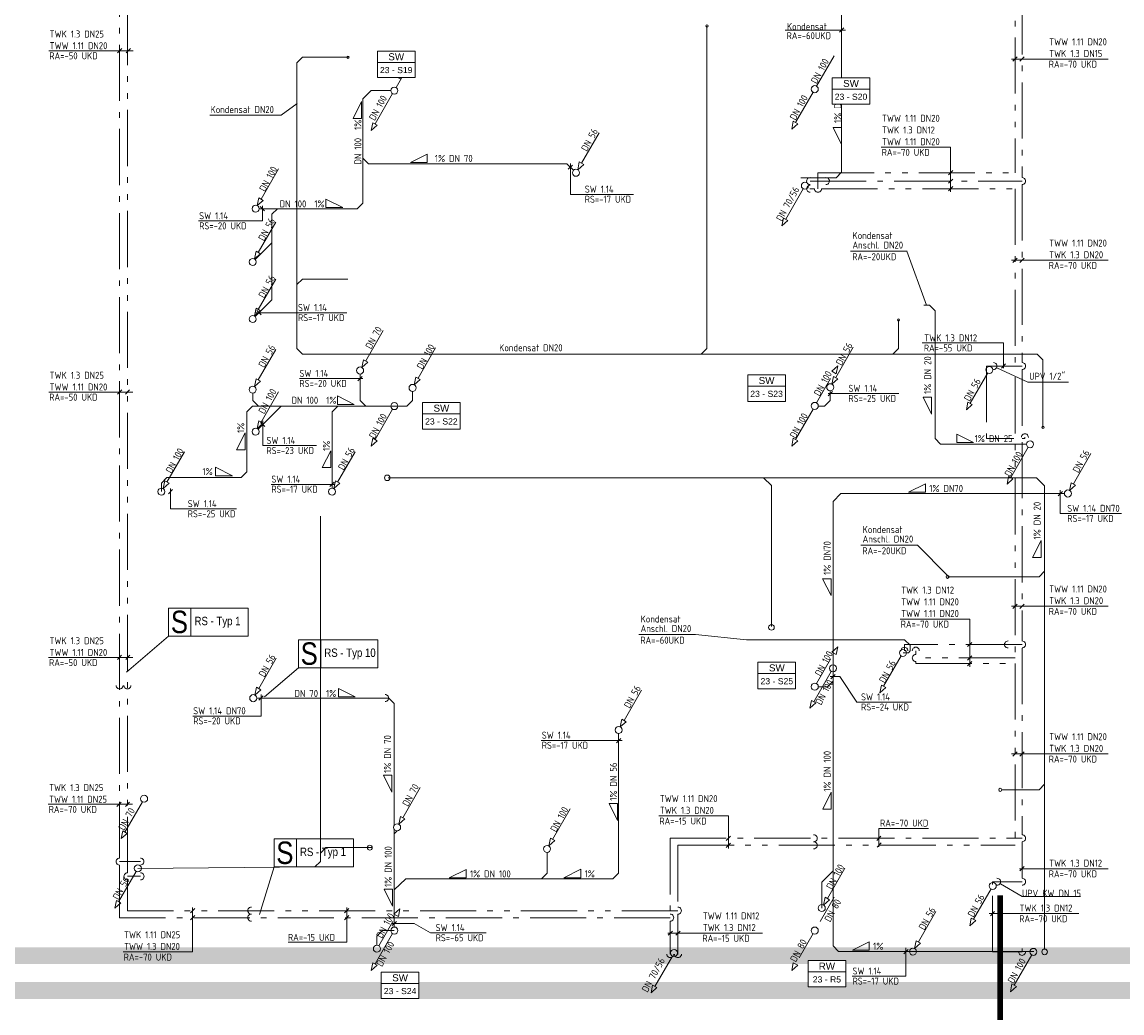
# Model space of a CAD drawing. Header units: metres. Extents: x -5 to 278, y -19 to 180.
# Tile 34 of 59: x 113 to 133, y 69 to 87. Entities that reach past the tile are written whole.
import ezdxf
from ezdxf.enums import TextEntityAlignment as Align

# ---------------------------------------------------------------- set-up
doc = ezdxf.new("R2010")
doc.units = ezdxf.units.M
doc.header["$LTSCALE"] = 0.1
for name, pattern in [('_PGMM_Ge_2Pkt', [16, 10, -2, 0, -2, 0, -2]), ('_PGMM_Ge_Ku', [6.5, 5, -1.5]), ('_PGMM_Ge_Pkt', [14, 10, -2, 0, -2])]:
    doc.linetypes.add(name, pattern=pattern)
doc.layers.get('0').update_dxf_attribs({"linetype": 'CONTINUOUS', "lineweight": 20})
for name, color, linetype, lineweight in [('A_TWW Bereiter_4', 34, 'CONTINUOUS', 20), ('A_TWW Bereiter_5', 200, 'CONTINUOUS', 20), ('S_Fallstrangentlüftung', 24, '_PGMM_Ge_Ku', 20), ('S_Fallstrangentlüftung TXT', 24, 'CONTINUOUS', 20), ('S_Kaltwasser', 90, '_PGMM_Ge_Pkt', 20), ('S_Kondensat', 23, 'CONTINUOUS', 20), ('S_Kondensat TXT', 23, 'CONTINUOUS', 20), ('S_Regenwasser', 162, '_PGMM_Ge_Ku', 20), ('S_Regenwasser TXT', 162, 'CONTINUOUS', 20), ('S_Schmutzwasser', 34, 'CONTINUOUS', 20), ('S_Schmutzwasser TXT', 34, 'CONTINUOUS', 20), ('S_Stempel Schott', 125, 'CONTINUOUS', 20), ('S_TXT Strang RW', 140, 'CONTINUOUS', 20), ('S_TXT Strang SW', 30, 'CONTINUOUS', 20), ('S_TXT_W+K+Z', 125, 'CONTINUOUS', 20), ('S_Warmwasser', 10, '_PGMM_Ge_2Pkt', 20)]:
    doc.layers.add(name, color=color, linetype=linetype, lineweight=lineweight)
doc.layers.add('S_Schnittlinien', color=6, linetype='CONTINUOUS', lineweight=20, plot=False)
doc.styles.add('ACS_ISOCT', font='ISOCT')
doc.styles.add('Arial', font='arial.ttf')
doc.styles.add('ARIAL_NARROW', font='ARIALN.TTF')
doc.styles.get("Standard").update_dxf_attribs({"font": 'isocp.shx', "height": 0.001})

# ---------------------------------------------------------------- blocks, each defined once
blk = doc.blocks.new('*U28')
at = {"color": 0, "linetype": 'ByBlock'}
blk.add_wipeout([(0, 0), (0.671, 0), (0.671, -0.473), (0, -0.473)], dxfattribs=at)
blk.add_lwpolyline([(0, 0), (0.671, 0), (0.671, -0.473), (0, -0.473)], close=True, dxfattribs=at)
blk.add_lwpolyline([(0, -0.203), (0.671, -0.203)], dxfattribs=at)
blk.add_lwpolyline([(0, -0.203), (0.671, -0.203)], dxfattribs=at)
at = {"color": 0, "linetype": 'ByBlock', "insert": (0.336, -0.102), "char_height": 0.125, "width": 0.20598, "attachment_point": 5, "style": 'ACS_ISOCT'}
blk.add_mtext('{\\fArial|b0|i0|c0|p34;SW}', dxfattribs=at)
at = {"color": 0, "linetype": 'ByBlock', "style": 'Arial'}
blk.add_attdef('STRANG_NR.', text='', height=0.11, dxfattribs=at).set_placement((0.336, -0.338), align=Align.MIDDLE_CENTER)
blk = doc.blocks.new('*U27')
at = {"color": 0, "linetype": 'ByBlock'}
blk.add_wipeout([(0, 0), (0.671, 0), (0.671, -0.473), (0, -0.473)], dxfattribs=at)
blk.add_lwpolyline([(0, 0), (0.671, 0), (0.671, -0.473), (0, -0.473)], close=True, dxfattribs=at)
blk.add_lwpolyline([(0, -0.203), (0.671, -0.203)], dxfattribs=at)
blk.add_lwpolyline([(0, -0.203), (0.671, -0.203)], dxfattribs=at)
at = {"color": 0, "linetype": 'ByBlock', "insert": (0.336, -0.102), "char_height": 0.125, "width": 0.20598, "attachment_point": 5, "style": 'ACS_ISOCT'}
blk.add_mtext('{\\fArial|b0|i0|c0|p34;RW}', dxfattribs=at)
at = {"color": 0, "linetype": 'ByBlock', "style": 'Arial'}
blk.add_attdef('STRANG_NR.', text='', height=0.11, dxfattribs=at).set_placement((0.336, -0.338), align=Align.MIDDLE_CENTER)

msp = doc.modelspace()

# ---------------------------------------------------------------- linework, layer by layer
at = {"layer": 'A_TWW Bereiter_4', "const_width": 0.3}
msp.add_lwpolyline([(104.65, 119.101), (168.262, 119.101), (187.01, 119.101), (187.01, 111.281), (180.39, 111.286), (180.35, 77.501), (187.75, 77.501), (187.75, 69.751), (174.102, 69.751), (174.102, 62.251), (149.725, 62.251), (149.725, 69.877), (104.61, 69.877), (104.61, 119.182)], dxfattribs=at)
at = {"layer": 'A_TWW Bereiter_5', "const_width": 0.3}
msp.add_lwpolyline([(102.315, 62.301), (149.386, 62.301), (149.386, 69.257), (102.315, 69.257)], close=True, dxfattribs=at)
at = {"layer": 'S_Fallstrangentlüftung'}
for p, q in [((127.531, 79.733), (127.844, 80.274)), ((127.805, 80.297), (127.911, 80.391)), ((127.883, 80.252), (127.805, 80.297)), ((127.911, 80.391), (127.883, 80.252)), ((127.805, 75.291), (127.911, 75.386)), ((127.911, 75.386), (127.883, 75.246)), ((127.531, 74.728), (127.844, 75.269)), ((127.883, 75.246), (127.805, 75.291)), ((127.725, 74.673), (127.825, 74.773)), ((127.561, 74.673), (127.725, 74.673)), ((119.994, 70.618), (120.1, 70.712)), ((120.1, 70.712), (120.072, 70.573)), ((119.721, 70.054), (120.033, 70.595)), ((120.072, 70.573), (119.994, 70.618)), ((119.789, 70.325), (119.689, 70.225)), ((119.789, 70.325), (120, 70.325)), ((119.689, 70.225), (119.689, 70.062))]:
    msp.add_line(p, q, dxfattribs=at)
at = {"layer": 'S_Fallstrangentlüftung', "linetype": 'Continuous'}
for centre in [(127.5, 74.673), (119.689, 70)]:
    msp.add_ellipse(centre, major_axis=(0, 0.0625), ratio=1, start_param=-1.570796, end_param=4.712389, dxfattribs=at)
at = {"layer": 'S_Kaltwasser'}
for p, q in [((115.1, 71.617), (115.1, 90.541)), ((131.197, 89.946), (131.198, 83.75)), ((127.416, 83.687), (131.197, 83.687)), ((131.198, 83.625), (131.198, 80.451)), ((130.565, 80.389), (130.565, 79.095)), ((131.198, 80.326), (131.197, 79.157)), ((131.05, 79.095), (130.565, 79.095)), ((131.197, 79.095), (131.249, 79.095)), ((131.248, 79.095), (131.248, 79.119)), ((131.197, 79.033), (131.197, 75.487)), ((131.197, 75.425), (129.099, 75.425)), ((129.099, 75.425), (129.099, 75.312)), ((131.197, 75.362), (131.197, 72.033)), ((124.921, 71.97), (131.197, 71.97)), ((124.921, 71.97), (124.921, 70.617)), ((131.197, 71.908), (131.197, 71.257)), ((115.1, 70.554), (115.099, 71.493)), ((115.471, 71.555), (115.1, 71.555)), ((130.67, 71.195), (131.197, 71.195)), ((130.67, 69.945), (130.67, 71.195)), ((124.921, 70.554), (115.1, 70.554)), ((124.921, 69.904), (124.921, 70.492)), ((130.67, 69.945), (131.197, 69.945)), ((131.197, 69.945), (131.197, 70.005))]:
    msp.add_line(p, q, dxfattribs=at)
at = {"layer": 'S_Kaltwasser', "linetype": 'Continuous'}
for p, q in [((131.198, 80.451), (131.198, 80.45)), ((130.565, 80.389), (131.198, 80.389))]:
    msp.add_line(p, q, dxfattribs=at)
for centre, major_axis in [((127.416, 83.687), (-0.0625, 0)), ((129.099, 75.313), (0, 0.0625)), ((131.197, 75.425), (0.0625, 0)), ((115.1, 74.695), (0, -0.0625)), ((127.48, 71.97), (0.0625, 0)), ((131.197, 71.97), (0.0625, 0)), ((115.471, 71.555), (0.0625, 0)), ((117.45, 70.554), (-0.0625, 0)), ((124.921, 69.904), (0, -0.0625)), ((131.197, 69.945), (0, -0.0625))]:
    msp.add_ellipse(centre, major_axis=major_axis, ratio=1, start_param=4.708766, end_param=7.866194, dxfattribs=at)
at = {"layer": 'S_Kaltwasser', "linetype": 'Continuous', "extrusion": (0, 0, -1)}
for centre, major_axis in [((127.699, 83.687), (0.0625, 0)), ((131.198, 83.687), (0.0625, 0)), ((130.687, 80.389), (0.0625, 0)), ((131.198, 80.389), (0.0625, 0)), ((131.248, 79.119), (0, 0.0625)), ((130.947, 75.425), (-0.0625, 0)), ((115.099, 71.555), (-0.0625, 0)), ((130.75, 71.195), (0.0625, 0)), ((131.197, 71.195), (0.0625, 0)), ((124.922, 70.554), (0.0625, 0))]:
    msp.add_ellipse(centre, major_axis=major_axis, ratio=1, start_param=4.708766, end_param=7.866194, dxfattribs=at)
at = {"layer": 'S_Kondensat'}
for p, q in [((127.979, 87.681), (127.979, 83.848)), ((125.575, 80.701), (125.575, 86.452)), ((118.264, 85.794), (118.364, 85.894)), ((118.264, 85.794), (118.264, 80.702)), ((119.171, 85.894), (118.364, 85.894)), ((127.879, 83.748), (127.979, 83.848)), ((127.879, 83.748), (127.25, 83.748)), ((118.264, 81.841), (118.364, 81.941)), ((119.171, 81.941), (118.364, 81.941)), ((129.445, 81.475), (129.545, 81.475)), ((129.545, 81.475), (129.645, 81.375)), ((129.645, 81.375), (129.645, 79.096)), ((128.993, 80.701), (128.993, 81.212)), ((118.365, 80.601), (118.264, 80.702)), ((125.475, 80.601), (125.575, 80.701)), ((128.893, 80.601), (128.993, 80.701)), ((118.365, 80.601), (131.468, 80.601)), ((131.468, 80.601), (131.568, 80.501)), ((131.568, 80.501), (131.568, 79.296)), ((129.745, 78.996), (129.645, 79.096)), ((129.745, 78.996), (131.279, 78.996)), ((131.454, 78.396), (119.891, 78.396)), ((126.587, 78.396), (126.727, 78.257)), ((131.454, 78.396), (131.6, 78.251)), ((126.727, 75.747), (126.727, 78.257)), ((131.6, 69.992), (131.6, 78.251)), ((118.685, 77.715), (118.681, 71.558)), ((131.5, 76.63), (131.6, 76.73)), ((129.868, 76.63), (131.5, 76.63)), ((126.28, 75.511, -6.603), (129.103, 75.511, -6.603)), ((129.103, 75.511, -6.603), (129.203, 75.411, -6.604)), ((129.203, 75.411, -6.603), (129.203, 75.35)), ((129.203, 75.31), (129.203, 75.351)), ((129.075, 75.276), (129.17, 75.276)), ((129.17, 75.276), (129.203, 75.31)), ((130.834, 72.833), (131.5, 72.833)), ((131.5, 72.833), (131.6, 72.933)), ((118.781, 71.804), (118.681, 71.704)), ((119.591, 71.803), (118.781, 71.804)), ((115.425, 71.434), (118.581, 71.458)), ((118.581, 71.458), (118.681, 71.558))]:
    msp.add_line(p, q, dxfattribs=at)
for centre, radius in [((125.575, 86.452), 0.0206), ((119.171, 85.894), 0.0206), ((128.993, 81.212), 0.0206), ((131.568, 79.296), 0.0206), ((119.875, 78.396, -6.603), 0.05), ((129.868, 76.63), 0.0275), ((126.727, 75.73, -6.603), 0.05), ((130.808, 72.833), 0.0275), ((119.562, 71.803), 0.0437)]:
    msp.add_circle(centre, radius, dxfattribs=at)
msp.add_ellipse((131.599, 69.944), major_axis=(0, 0.05), ratio=1, start_param=-1.570796, end_param=4.712389, dxfattribs=at)
at = {"layer": 'S_Kondensat TXT'}
for p, q in [((126.969, 86.38), (128.049, 86.38)), ((127.941, 86.342), (128.016, 86.417)), ((117.98, 84.864), (118.266, 85.068)), ((116.712, 84.864), (117.98, 84.864)), ((127.979, 84.64), (127.829, 84.64)), ((127.829, 84.64), (127.979, 84.34)), ((128.139, 82.438), (129.149, 82.438)), ((129.142, 82.438), (129.495, 81.475)), ((129.583, 79.832), (129.433, 79.832)), ((129.433, 79.832), (129.583, 79.532)), ((129.583, 79.832), (129.583, 79.532)), ((130.033, 79.026), (130.033, 79.176)), ((130.033, 79.176), (130.333, 79.026)), ((130.033, 79.026), (130.333, 79.026)), ((128.32, 77.196), (129.33, 77.196)), ((129.33, 77.196), (129.868, 76.657)), ((131.385, 76.978), (131.535, 77.278)), ((131.535, 76.978), (131.535, 77.278)), ((131.535, 76.978), (131.385, 76.978)), ((124.361, 75.601), (125.37, 75.601)), ((125.37, 75.601), (126.28, 75.511, -6.603))]:
    msp.add_line(p, q, dxfattribs=at)
at = {"layer": 'S_Regenwasser'}
for p, q in [((127.844, 70.92), (127.531, 70.379)), ((127.469, 70.271), (127.156, 69.73)), ((127.117, 69.752), (127.089, 69.613)), ((127.089, 69.613), (127.195, 69.707)), ((127.195, 69.707), (127.117, 69.752))]:
    msp.add_line(p, q, dxfattribs=at)
at = {"layer": 'S_Regenwasser', "linetype": 'Continuous'}
msp.add_ellipse((127.5, 70.325), major_axis=(0, 0.0625), ratio=1, start_param=-1.570796, end_param=4.712389, dxfattribs=at)
at = {"layer": 'S_Schmutzwasser'}
for p, q in [((120.344, 85.897), (120.031, 85.355)), ((119.437, 85.151), (119.587, 85.301)), ((119.937, 85.301), (119.587, 85.301)), ((119.969, 85.247), (119.656, 84.706)), ((127.469, 85.272), (127.156, 84.731)), ((119.437, 83.295), (119.437, 85.151)), ((119.617, 84.728), (119.589, 84.589)), ((119.589, 84.589), (119.695, 84.683)), ((119.695, 84.683), (119.617, 84.728)), ((127.089, 84.614), (127.117, 84.753)), ((127.195, 84.708), (127.089, 84.614)), ((127.117, 84.753), (127.195, 84.708)), ((123.339, 84.006), (123.651, 84.547)), ((119.437, 84.097), (119.537, 83.997)), ((123.078, 83.997), (119.537, 83.997)), ((123.196, 83.879), (123.078, 83.997)), ((123.271, 83.889), (123.3, 84.028)), ((123.378, 83.983), (123.271, 83.889)), ((123.3, 84.028), (123.378, 83.983)), ((117.624, 83.366), (117.936, 83.907)), ((127.294, 83.547), (126.981, 83.006)), ((117.556, 83.249), (117.585, 83.388)), ((117.663, 83.343), (117.556, 83.249)), ((117.585, 83.388), (117.663, 83.343)), ((119.337, 83.195), (117.587, 83.195)), ((117.818, 83.095), (117.918, 83.195)), ((119.337, 83.195), (119.437, 83.295)), ((117.818, 81.571), (117.818, 83.095)), ((126.914, 82.889), (126.942, 83.028)), ((126.942, 83.028), (127.02, 82.983)), ((117.573, 82.416), (117.885, 82.957)), ((127.02, 82.983), (126.914, 82.889)), ((117.505, 82.299), (117.534, 82.438)), ((117.518, 82.289), (117.818, 82.589)), ((117.534, 82.438), (117.612, 82.393)), ((117.612, 82.393), (117.505, 82.299)), ((117.574, 81.399), (117.886, 81.94)), ((117.519, 81.271), (117.818, 81.571)), ((117.506, 81.282), (117.535, 81.421)), ((117.613, 81.376), (117.506, 81.282)), ((117.535, 81.421), (117.613, 81.376)), ((119.489, 80.481), (119.801, 81.022)), ((117.574, 80.141), (117.886, 80.682)), ((120.424, 80.171), (120.736, 80.712)), ((127.874, 80.184), (128.186, 80.725)), ((119.421, 80.364), (119.45, 80.503)), ((119.528, 80.458), (119.421, 80.364)), ((119.45, 80.503), (119.528, 80.458)), ((130.584, 80.266), (130.271, 79.725)), ((117.506, 80.024), (117.535, 80.164)), ((117.613, 80.119), (117.506, 80.024)), ((117.535, 80.164), (117.613, 80.119)), ((119.39, 80.247), (119.39, 79.775)), ((120.356, 80.054), (120.385, 80.194)), ((120.463, 80.149), (120.356, 80.054)), ((120.385, 80.194), (120.463, 80.149)), ((127.806, 80.067), (127.835, 80.206)), ((127.913, 80.161), (127.806, 80.067)), ((127.835, 80.206), (127.913, 80.161)), ((117.475, 79.907), (117.475, 79.775)), ((117.624, 79.391), (117.936, 79.932)), ((120.325, 79.937), (120.325, 79.775)), ((127.775, 79.95), (127.775, 79.776)), ((117.47, 79.675), (117.37, 79.575)), ((117.47, 79.675), (120.225, 79.675)), ((117.475, 79.775), (117.575, 79.675)), ((117.569, 79.264), (117.98, 79.675)), ((118.89, 79.575), (118.99, 79.675)), ((119.39, 79.775), (119.49, 79.675)), ((120.225, 79.675), (120.325, 79.775)), ((127.675, 79.676), (127.562, 79.676)), ((127.675, 79.676), (127.775, 79.776)), ((130.204, 79.608), (130.232, 79.747)), ((130.31, 79.702), (130.204, 79.608)), ((130.232, 79.747), (130.31, 79.702)), ((117.37, 78.504), (117.37, 79.575)), ((118.89, 79.575), (118.89, 78.212)), ((119.969, 79.621), (119.656, 79.08)), ((127.469, 79.621), (127.156, 79.08)), ((117.556, 79.274), (117.585, 79.414)), ((117.663, 79.369), (117.556, 79.274)), ((117.585, 79.414), (117.663, 79.369)), ((119.589, 78.963), (119.617, 79.102)), ((119.617, 79.102), (119.695, 79.057)), ((127.089, 78.963), (127.117, 79.102)), ((127.117, 79.102), (127.195, 79.057)), ((119.695, 79.057), (119.589, 78.963)), ((127.195, 79.057), (127.089, 78.963)), ((131.309, 78.941), (130.996, 78.4)), ((115.944, 78.321), (116.256, 78.862)), ((118.989, 78.321), (119.301, 78.862)), ((132.113, 78.288, -3.88), (132.425, 78.829, -3.88)), ((117.37, 78.504), (117.27, 78.404)), ((115.945, 78.404), (115.845, 78.304)), ((115.845, 78.15), (115.845, 78.304)), ((115.876, 78.204), (115.905, 78.344)), ((115.983, 78.299), (115.876, 78.204)), ((115.905, 78.344), (115.983, 78.299)), ((115.945, 78.404), (117.27, 78.404)), ((118.921, 78.204), (118.95, 78.344)), ((119.028, 78.299), (118.921, 78.204)), ((118.95, 78.344), (119.028, 78.299)), ((130.929, 78.283), (130.957, 78.422)), ((131.035, 78.377), (130.929, 78.283)), ((130.957, 78.422), (131.035, 78.377)), ((132.045, 78.171, -3.88), (132.074, 78.31, -3.88)), ((132.074, 78.31, -3.88), (132.152, 78.265, -3.88)), ((127.825, 77.973), (127.967, 78.115)), ((131.951, 78.115), (127.967, 78.115)), ((132.152, 78.265, -3.88), (132.045, 78.171, -3.88)), ((127.825, 70.05), (127.825, 77.973)), ((117.582, 74.639), (117.894, 75.18)), ((129.041, 75.221), (128.728, 74.68)), ((127.794, 74.946), (127.481, 74.405)), ((117.514, 74.522), (117.543, 74.662)), ((117.621, 74.617), (117.514, 74.522)), ((117.543, 74.662), (117.621, 74.617)), ((124.099, 74.071), (124.411, 74.612)), ((128.661, 74.563), (128.689, 74.702)), ((128.767, 74.657), (128.661, 74.563)), ((128.689, 74.702), (128.767, 74.657)), ((117.546, 74.47), (119.9, 74.47)), ((119.9, 74.47), (120, 74.37)), ((120, 74.37), (120, 72.202)), ((127.414, 74.288), (127.442, 74.427)), ((127.52, 74.382), (127.414, 74.288)), ((127.442, 74.427), (127.52, 74.382)), ((124.031, 73.954), (124.06, 74.094)), ((124.138, 74.049), (124.031, 73.954)), ((124.06, 74.094), (124.138, 74.049)), ((124, 71.347), (124, 73.837)), ((120.149, 72.336), (120.461, 72.877)), ((115.506, 72.621), (115.194, 72.08)), ((122.824, 71.951), (123.136, 72.492)), ((120.081, 72.219), (120.11, 72.359)), ((120.188, 72.314), (120.081, 72.219)), ((120.11, 72.359), (120.188, 72.314)), ((115.126, 71.963), (115.155, 72.102)), ((115.233, 72.057), (115.126, 71.963)), ((115.155, 72.102), (115.233, 72.057)), ((120, 70.387), (120, 72.127)), ((120.05, 72.101), (120, 72.051)), ((122.756, 71.834), (122.785, 71.974)), ((122.863, 71.929), (122.756, 71.834)), ((122.785, 71.974), (122.863, 71.929)), ((122.725, 71.717), (122.725, 71.347)), ((127.724, 70.896), (128.036, 71.437)), ((115.394, 71.38), (115.081, 70.839)), ((120.203, 71.247), (120, 71.051)), ((123.9, 71.247), (120.203, 71.247)), ((122.725, 71.347), (122.625, 71.247)), ((123.9, 71.247), (124, 71.347)), ((127.625, 71.188), (127.825, 71.388)), ((127.625, 70.725), (127.625, 71.188)), ((130.644, 71.066), (130.331, 70.525)), ((115.014, 70.722), (115.042, 70.861)), ((115.042, 70.861), (115.12, 70.816)), ((127.656, 70.779), (127.685, 70.919)), ((127.763, 70.874), (127.656, 70.779)), ((127.685, 70.919), (127.763, 70.874)), ((115.12, 70.816), (115.014, 70.722)), ((129.349, 70.121), (129.661, 70.662)), ((130.264, 70.408), (130.292, 70.547)), ((130.37, 70.502), (130.264, 70.408)), ((130.292, 70.547), (130.37, 70.502)), ((119.969, 70.271), (119.656, 69.73)), ((127.825, 70.05), (127.925, 69.95)), ((129.281, 70.004), (129.31, 70.144)), ((129.388, 70.099), (129.281, 70.004)), ((129.31, 70.144), (129.388, 70.099)), ((124.959, 69.871), (124.646, 69.33)), ((127.925, 69.95), (131.407, 69.95)), ((131.369, 69.891), (131.056, 69.35)), ((119.589, 69.613), (119.617, 69.752)), ((119.695, 69.707), (119.589, 69.613)), ((119.617, 69.752), (119.695, 69.707)), ((124.579, 69.213), (124.607, 69.352)), ((124.685, 69.307), (124.579, 69.213)), ((124.607, 69.352), (124.685, 69.307)), ((130.989, 69.233), (131.017, 69.372)), ((131.095, 69.327), (130.989, 69.233)), ((131.017, 69.372), (131.095, 69.327))]:
    msp.add_line(p, q, dxfattribs=at)
msp.add_circle((127.323, 83.604), 0.0625, dxfattribs=at)
at = {"layer": 'S_Schmutzwasser', "linetype": 'Continuous'}
for centre, major_axis, start_param, end_param in [((120, 85.301), (0, 0.0625), -1.570796, 4.712389), ((127.5, 85.326), (0, 0.0625), -1.570796, 4.712389), ((123.24, 83.835), (0, 0.0625), -1.570796, 4.712389), ((117.525, 83.195), (0, 0.0625), -1.570796, 4.712389), ((117.474, 82.245), (0, 0.0625), -1.570796, 4.712389), ((117.475, 81.227), (0, 0.0625), -1.570796, 4.712389), ((119.39, 80.31), (0, 0.0625), -1.570796, 4.712389), ((130.615, 80.32), (0, 0.0625), -1.570796, 4.712389), ((120.325, 80), (0, 0.0625), -1.570796, 4.712389), ((127.775, 80.012), (0, 0.0625), -1.570796, 4.712389), ((117.475, 79.97), (0, 0.0625), -1.570796, 4.712389), ((120, 79.675), (0, 0.0625), -1.570796, 4.712389), ((127.5, 79.679), (0, 0.0625), -1.570796, 4.712389), ((117.525, 79.22), (0, 0.0625), -1.570796, 4.712389), ((131.34, 78.995), (0, 0.0625), -1.570796, 4.712389), ((115.845, 78.15), (0, 0.0625), -1.570796, 4.712389), ((118.89, 78.15), (0, 0.0625), -1.570796, 4.712389), ((132.014, 78.117, -3.88), (0, 0.0625), -1.570796, 4.712389), ((129.072, 75.275), (0, 0.0625), -1.570796, 4.712389), ((127.825, 75), (0, 0.0625), -1.570796, 4.712389), ((117.483, 74.468), (0, 0.0625), -1.570796, 4.712389), ((119.835, 74.47), (0.0625, 0), 4.708766, 7.866194), ((124, 73.9), (0, 0.0625), -1.570796, 4.712389), ((115.537, 72.675), (0, 0.0625), -1.570796, 4.712389), ((120.05, 72.165), (0, 0.0625), -1.570796, 4.712389), ((122.725, 71.78), (0, 0.0625), -1.570796, 4.712389), ((115.425, 71.434), (0, 0.0625), -1.570796, 4.712389), ((130.675, 71.12), (0, 0.0625), -1.570796, 4.712389), ((127.625, 70.725), (0, 0.0625), -1.570796, 4.712389), ((120, 70.325), (0, 0.0625), -1.570796, 4.712389), ((124.99, 69.925), (0, 0.0625), -1.570796, 4.712389), ((129.25, 69.95), (0, 0.0625), -1.570796, 4.712389), ((131.4, 69.945), (0, 0.0625), -1.570796, 4.712389)]:
    msp.add_ellipse(centre, major_axis=major_axis, ratio=1, start_param=start_param, end_param=end_param, dxfattribs=at)
at = {"layer": 'S_Schmutzwasser TXT'}
for p, q in [((119.264, 84.805), (119.414, 85.105)), ((119.414, 84.805), (119.414, 85.105)), ((119.414, 84.805), (119.264, 84.805)), ((120.587, 84.168), (120.287, 84.018)), ((120.587, 84.018), (120.287, 84.018)), ((120.587, 84.018), (120.587, 84.168)), ((123.14, 83.45), (123.14, 84)), ((123.102, 83.897), (123.178, 83.972)), ((123.14, 83.45), (124.269, 83.45)), ((117.685, 83.157), (117.609, 83.233)), ((117.647, 82.976), (117.647, 83.247)), ((118.779, 83.217), (118.779, 83.367)), ((118.779, 83.367), (119.079, 83.217)), ((118.779, 83.217), (119.079, 83.217)), ((116.506, 82.976), (117.647, 82.976)), ((117.521, 81.339), (119.154, 81.339)), ((117.624, 81.301), (117.549, 81.377)), ((118.306, 80.165), (119.439, 80.165)), ((119.352, 80.128), (119.428, 80.203)), ((127.737, 79.861), (127.813, 79.937)), ((127.737, 79.899), (128.999, 79.899)), ((118.986, 79.706), (118.986, 79.856)), ((118.986, 79.856), (119.286, 79.706)), ((118.986, 79.706), (119.286, 79.706)), ((117.69, 79.31), (117.615, 79.385)), ((117.653, 78.97), (117.653, 79.414)), ((117.187, 78.898), (117.337, 79.198)), ((117.337, 78.898), (117.337, 79.198)), ((117.337, 78.898), (117.187, 78.898)), ((117.653, 78.97), (118.613, 78.97)), ((118.715, 78.578), (118.865, 78.878)), ((118.865, 78.578), (118.865, 78.878)), ((116.811, 78.434), (116.811, 78.584)), ((116.811, 78.584), (117.111, 78.434)), ((118.865, 78.578), (118.715, 78.578)), ((116.811, 78.434), (117.111, 78.434)), ((118.852, 78.242), (118.928, 78.317)), ((115.97, 78.112), (116.046, 78.188)), ((116.008, 77.842), (116.008, 78.204)), ((117.806, 78.279), (118.939, 78.279)), ((129.473, 78.288), (129.173, 78.138)), ((129.473, 78.138), (129.173, 78.138)), ((129.473, 78.138), (129.473, 78.288)), ((131.84, 78.077), (131.916, 78.153)), ((131.878, 77.759), (131.878, 78.179)), ((116.008, 77.842), (117.187, 77.842)), ((131.878, 77.759), (132.968, 77.759)), ((127.79, 76.597), (127.64, 76.597)), ((127.64, 76.597), (127.79, 76.297)), ((127.79, 76.597), (127.79, 76.297)), ((127.772, 74.852), (127.949, 74.852)), ((127.787, 74.815), (127.863, 74.89)), ((127.949, 74.852), (128.251, 74.397)), ((119.004, 74.49), (119.004, 74.64)), ((119.004, 74.64), (119.304, 74.49)), ((117.584, 74.432), (117.66, 74.508)), ((117.622, 74.149), (117.622, 74.531)), ((119.004, 74.49), (119.304, 74.49)), ((128.251, 74.397), (129.224, 74.397)), ((116.405, 74.149), (117.622, 74.149)), ((122.622, 73.713), (124.063, 73.713)), ((123.962, 73.674), (124.038, 73.75)), ((119.955, 73.095), (119.805, 73.095)), ((119.805, 73.095), (119.955, 72.795)), ((119.955, 73.095), (119.955, 72.795)), ((127.644, 72.491), (127.794, 72.791)), ((127.794, 72.491), (127.794, 72.791)), ((123.981, 72.588), (123.831, 72.588)), ((123.831, 72.588), (123.981, 72.288)), ((123.981, 72.588), (123.981, 72.288)), ((127.794, 72.491), (127.644, 72.491)), ((121.28, 71.415), (120.98, 71.265)), ((121.28, 71.265), (120.98, 71.265)), ((121.28, 71.265), (121.28, 71.415)), ((123.325, 71.417), (123.025, 71.267)), ((123.325, 71.267), (123.025, 71.267)), ((123.325, 71.267), (123.325, 71.417)), ((119.966, 71.06), (119.816, 71.06)), ((119.816, 71.06), (119.966, 70.76)), ((119.966, 71.06), (119.966, 70.76)), ((119.95, 70.451), (120.352, 70.451)), ((119.962, 70.414), (120.038, 70.489)), ((120.352, 70.451), (120.645, 70.283)), ((120.645, 70.283), (121.641, 70.283)), ((128.472, 70.126), (128.172, 69.976)), ((128.472, 69.976), (128.472, 70.126)), ((128.472, 69.976), (128.172, 69.976)), ((129.088, 69.912), (129.164, 69.988)), ((129.126, 69.51), (129.126, 70.019)), ((128.166, 69.51), (129.126, 69.51))]:
    msp.add_line(p, q, dxfattribs=at)
at = {"layer": 'S_Schnittlinien', "const_width": 0.1}
msp.add_lwpolyline([(130.805, 64.081), (130.805, 70.95)], dxfattribs=at)
at = {"layer": 'S_Stempel Schott'}
for p, q in [((116.373, 76.074), (116.373, 75.574)), ((115.973, 75.574), (115.22, 74.934)), ((118.688, 75.509), (118.688, 75.009)), ((117.682, 74.491), (118.288, 75.009)), ((118.254, 71.959), (118.254, 71.459)), ((117.854, 71.459), (117.596, 70.613))]:
    msp.add_line(p, q, dxfattribs=at)
for points in [[(115.973, 76.074), (117.393, 76.074), (117.393, 75.574), (115.973, 75.574)], [(118.288, 75.509), (119.708, 75.509), (119.708, 75.009), (118.288, 75.009)], [(117.854, 71.959), (119.274, 71.959), (119.274, 71.459), (117.854, 71.459)]]:
    msp.add_lwpolyline(points, close=True, dxfattribs=at)
at = {"layer": 'S_TXT_W+K+Z'}
for p, q in [((113.837, 86.011), (115.339, 86.011)), ((115.062, 85.974), (115.138, 86.049)), ((115.219, 85.974), (115.294, 86.049)), ((131.009, 85.863), (132.736, 85.863)), ((131.035, 85.825), (131.11, 85.901)), ((131.159, 85.825), (131.235, 85.901)), ((128.683, 84.291), (129.922, 84.291)), ((129.922, 84.291), (129.922, 83.497)), ((129.885, 83.8), (129.96, 83.875)), ((129.885, 83.649), (129.96, 83.724)), ((129.885, 83.513), (129.96, 83.589)), ((131.009, 82.275), (132.736, 82.275)), ((131.035, 82.237), (131.11, 82.312)), ((131.16, 82.237), (131.235, 82.312)), ((129.415, 80.803), (130.866, 80.803)), ((130.866, 80.803), (130.866, 80.35)), ((131.299, 80.101), (130.748, 80.356)), ((130.828, 80.351), (130.904, 80.426)), ((132.028, 80.101), (131.299, 80.101)), ((113.835, 79.926), (115.337, 79.926)), ((115.062, 79.889), (115.138, 79.964)), ((115.202, 79.889), (115.278, 79.964)), ((131.035, 76.069), (131.11, 76.144)), ((131.16, 76.069), (131.235, 76.144)), ((131.009, 76.107), (132.736, 76.107)), ((129.024, 75.879), (130.263, 75.879)), ((130.263, 75.879), (130.263, 75.028)), ((130.226, 75.387), (130.301, 75.463)), ((113.833, 75.194), (115.335, 75.194)), ((115.06, 75.157), (115.136, 75.232)), ((115.21, 75.157), (115.285, 75.232)), ((130.226, 75.147), (130.301, 75.223)), ((130.226, 75.047), (130.301, 75.123)), ((131.009, 73.474), (132.736, 73.474)), ((131.035, 73.436), (131.11, 73.511)), ((131.16, 73.436), (131.235, 73.511)), ((115.053, 72.538), (115.128, 72.613)), ((115.202, 72.538), (115.278, 72.613)), ((113.825, 72.576), (115.327, 72.576)), ((124.719, 72.368), (125.958, 72.368)), ((125.958, 71.785), (125.958, 72.368)), ((128.643, 72.145), (129.528, 72.145)), ((128.643, 72.145), (128.643, 71.816)), ((125.92, 71.933), (125.995, 72.008)), ((125.92, 71.808), (125.995, 71.883)), ((128.606, 71.933), (128.681, 72.008)), ((128.61, 71.811), (128.685, 71.887)), ((131.153, 71.427), (132.736, 71.427)), ((131.16, 71.389), (131.235, 71.464)), ((131.198, 70.931), (130.81, 71.159)), ((131.198, 70.931), (132.239, 70.931)), ((116.365, 70.641), (116.44, 70.716)), ((116.402, 69.943), (116.402, 70.736)), ((119.112, 70.641), (119.188, 70.716)), ((119.15, 70.116), (119.15, 70.736)), ((130.632, 70.589), (130.708, 70.665)), ((116.365, 70.516), (116.44, 70.591)), ((119.112, 70.516), (119.188, 70.591)), ((130.611, 70.627), (132.209, 70.627)), ((124.881, 70.278), (126.567, 70.278)), ((124.884, 70.24), (124.959, 70.315)), ((125.021, 70.24), (125.096, 70.315)), ((118.106, 70.116), (119.15, 70.116)), ((115.163, 69.943), (116.402, 69.943))]:
    msp.add_line(p, q, dxfattribs=at)
at = {"layer": 'S_Warmwasser'}
for p, q in [((115.24, 71.355), (115.24, 91.956)), ((131.072, 89.846), (131.072, 83.837)), ((127.557, 83.837), (131.072, 83.837)), ((127.557, 83.55), (127.557, 83.837)), ((127.414, 83.55), (127.495, 83.55)), ((127.62, 83.55), (131.072, 83.55)), ((131.072, 83.55), (131.072, 80.315)), ((131.072, 80.189), (131.072, 75.185)), ((129.302, 75.247), (129.302, 75.312)), ((131.072, 75.185), (129.302, 75.185)), ((129.302, 75.122), (129.302, 75.085)), ((129.302, 75.085), (131.072, 75.085)), ((131.072, 75.085), (131.072, 71.845)), ((125.059, 71.845), (131.072, 71.845)), ((125.059, 71.845), (125.059, 70.742)), ((115.24, 70.679), (115.24, 71.23)), ((115.474, 71.292), (115.241, 71.292)), ((125.059, 70.679), (115.24, 70.679)), ((125.059, 69.897), (125.059, 70.617))]:
    msp.add_line(p, q, dxfattribs=at)
at = {"layer": 'S_Warmwasser', "linetype": 'Continuous'}
for centre, major_axis in [((127.416, 83.55), (-0.0625, 0)), ((127.557, 83.55), (0, -0.0625)), ((129.302, 75.314), (0, 0.0625)), ((129.302, 75.185), (-0.0625, 0)), ((115.24, 74.695), (0, -0.0625)), ((127.48, 71.845), (0.0625, 0)), ((115.474, 71.292), (0.0625, 0)), ((117.45, 70.679), (-0.0625, 0)), ((125.059, 69.904), (0, -0.0625))]:
    msp.add_ellipse(centre, major_axis=major_axis, ratio=1, start_param=4.708766, end_param=7.866194, dxfattribs=at)
at = {"layer": 'S_Warmwasser', "linetype": 'Continuous', "extrusion": (0, 0, -1)}
for centre, major_axis in [((115.24, 71.292), (-0.0625, 0)), ((125.059, 70.679), (0.0625, 0))]:
    msp.add_ellipse(centre, major_axis=major_axis, ratio=1, start_param=4.708766, end_param=7.866194, dxfattribs=at)

# ---------------------------------------------------------------- texts
at = {"layer": 'S_Fallstrangentlüftung TXT', "lineweight": 30}
for p in [(127.585, 79.842), (127.603, 74.848), (119.779, 70.176)]:
    msp.add_text('DN 100', height=0.125, rotation=61.3658, dxfattribs=at).set_placement(p)
at = {"layer": 'S_Kondensat'}
msp.add_text('Kondensat DN20', height=0.125, dxfattribs=at).set_placement((121.87, 80.653))
at = {"layer": 'S_Kondensat TXT', "lineweight": 30}
for s, p in [('RA=-60UKD', (126.997, 86.217)), ('Kondensat', (127.002, 86.38))]:
    msp.add_text(s, height=0.125, dxfattribs=at).set_placement(p)
msp.add_text('1%%% DN 20', height=0.125, rotation=90, dxfattribs=at).set_placement((127.972, 84.722))
at = {"layer": 'S_Kondensat TXT'}
for s, p in [('Kondensat DN20', (116.721, 84.9)), ('Anschl. DN20', (128.172, 82.484)), ('Kondensat', (128.172, 82.654)), ('RA=-20UKD', (128.167, 82.276)), ('1%%% DN 25', (130.352, 79.033)), ('Kondensat', (128.353, 77.412)), ('Anschl. DN20', (128.353, 77.243)), ('RA=-20UKD', (128.348, 77.034)), ('Kondensat', (124.393, 75.817)), ('Anschl. DN20', (124.393, 75.647)), ('RA=-60UKD', (124.388, 75.439))]:
    msp.add_text(s, height=0.125, dxfattribs=at).set_placement(p)
for p in [(129.576, 79.892), (131.528, 77.298)]:
    msp.add_text('1%%% DN 20', height=0.125, rotation=90, dxfattribs=at).set_placement(p)
at = {"layer": 'S_Regenwasser TXT', "lineweight": 30}
for p in [(127.774, 70.466), (127.162, 69.752)]:
    msp.add_text('DN 80', height=0.125, rotation=61.3658, dxfattribs=at).set_placement(p)
at = {"layer": 'S_Schmutzwasser TXT'}
for s, rotation, p in [('DN 100', 61.3658, (120.107, 85.488)), ('DN 100', 61.3658, (119.65, 84.754)), ('DN 100', 61.3658, (127.156, 84.761)), ('DN 100  1%%%', 90, (119.413, 83.982)), ('DN 56', 61.3658, (123.434, 84.206)), ('DN 100', 61.3658, (117.692, 83.488)), ('DN 70/56', 61.3658, (126.913, 82.959)), ('DN 56', 61.3658, (117.675, 82.608)), ('DN 56', 61.3658, (117.678, 81.59)), ('DN 70', 61.3658, (119.586, 80.681)), ('DN 100', 61.3658, (120.502, 80.319)), ('DN 56', 61.3658, (127.977, 80.387)), ('DN 56', 61.3658, (117.678, 80.35)), ('DN 100', 61.3658, (117.678, 79.524)), ('DN 56', 61.3658, (130.263, 79.749)), ('DN 100', 61.3658, (119.649, 79.082)), ('DN 100', 61.3658, (127.156, 79.09)), ('1%%%', 90, (117.323, 79.197)), ('1%%%', 90, (118.851, 78.876)), ('DN 100', 61.3658, (116.025, 78.465)), ('DN 56', 61.3658, (119.097, 78.522)), ('DN 100', 61.3658, (130.985, 78.405)), ('DN 56', 61.3658, (132.203, 78.474)), ('1%%% DN70', 90, (127.783, 76.666)), ('DN 56', 61.3658, (117.683, 74.832)), ('DN 56', 61.3658, (128.748, 74.726)), ('DN 100', 61.3658, (127.612, 74.334)), ('DN 56', 61.3658, (124.199, 74.276)), ('1%%% DN 70', 90, (119.941, 73.136)), ('1%%% DN 100', 90, (127.783, 72.8)), ('1%%% DN 56', 90, (123.97, 72.639)), ('DN 70', 61.3658, (120.245, 72.526)), ('DN 100', 61.3658, (122.884, 72.07)), ('DN 70', 61.3658, (115.179, 72.099)), ('1%%% DN 100', 90, (119.952, 71.101)), ('DN 100', 61.3658, (127.806, 71.046)), ('DN 56', 61.3658, (115.079, 70.863)), ('DN 56', 61.3658, (130.329, 70.552)), ('DN 56', 61.3658, (129.455, 70.322)), ('DN 100', 61.3658, (119.781, 69.67)), ('DN 70/56', 61.3658, (124.516, 69.212)), ('DN 100', 61.3658, (131.043, 69.368))]:
    msp.add_text(s, height=0.125, rotation=rotation, dxfattribs=at).set_placement(p)
for s, p in [('1%%% DN 70', (120.724, 84.029)), ('SW 1.14', (123.397, 83.481)), ('RS=-17 UKD', (123.397, 83.301)), ('DN 100  1%%%', (117.956, 83.218)), ('SW 1.14', (116.519, 83.007)), ('RS=-20 UKD', (116.519, 82.827)), ('SW 1.14', (118.282, 81.37)), ('RS=-17 UKD', (118.282, 81.19)), ('SW 1.14', (118.307, 80.197)), ('RS=-20 UKD', (118.307, 80.017)), ('SW 1.14', (128.1, 79.93)), ('RS=-25 UKD', (128.1, 79.75)), ('DN 100  1%%%', (118.167, 79.717)), ('SW 1.14', (117.719, 79.001)), ('RS=-23 UKD', (117.719, 78.821)), ('1%%%', (116.578, 78.445)), ('SW 1.14', (117.807, 78.311)), ('RS=-17 UKD', (117.807, 78.131)), ('1%%% DN70', (129.542, 78.145)), ('SW 1.14', (116.315, 77.873)), ('SW 1.14 DN70', (132.003, 77.79)), ('RS=-25 UKD', (116.315, 77.693)), ('RS=-17 UKD', (132.003, 77.61)), ('DN 70  1%%%', (118.219, 74.49)), ('SW 1.14', (128.325, 74.428)), ('RS=-24 UKD', (128.325, 74.248)), ('SW 1.14 DN70', (116.413, 74.181)), ('RS=-20 UKD', (116.413, 74.001)), ('SW 1.14', (122.63, 73.745)), ('RS=-17 UKD', (122.63, 73.565)), ('1%%% DN 100', (121.349, 71.272)), ('1%%%', (123.394, 71.274)), ('SW 1.14', (120.737, 70.314)), ('RS=-65 UKD', (120.737, 70.134)), ('1%%%', (128.541, 69.983)), ('SW 1.14', (128.173, 69.541)), ('RS=-17 UKD', (128.173, 69.361))]:
    msp.add_text(s, height=0.125, dxfattribs=at).set_placement(p)
at = {"layer": 'S_Stempel Schott', "style": 'ARIAL_NARROW'}
for s, height, p in [('S', 0.4, (116.014, 75.628)), ('RS - Typ 1', 0.15, (116.436, 75.769)), ('S', 0.4, (118.329, 75.063)), ('RS - Typ 10', 0.15, (118.751, 75.203)), ('S', 0.4, (117.895, 71.512)), ('RS - Typ 1', 0.15, (118.317, 71.653))]:
    msp.add_text(s, height=height, dxfattribs=at).set_placement(p)
at = {"layer": 'S_TXT_W+K+Z'}
for s, p in [('RA=-50 UKD', (113.846, 85.858)), ('RA=-70 UKD', (131.673, 85.709)), ('RA=-70 UKD', (128.692, 84.137)), ('RA=-70 UKD', (131.673, 82.121)), ('RA=-55 UKD', (129.445, 80.649)), ('UPV 1/2"', (131.324, 80.145)), ('RA=-50 UKD', (113.844, 79.772)), ('RA=-70 UKD', (131.673, 75.953)), ('RA=-70 UKD', (129.033, 75.725)), ('RA=-50 UKD', (113.842, 75.04)), ('RA=-70 UKD', (131.673, 73.32)), ('RA=-70 UKD', (113.834, 72.422)), ('RA=-15 UKD', (124.728, 72.215)), ('RA=-70 UKD', (128.664, 72.179)), ('RA=-70 UKD', (131.673, 71.273)), ('UPV KW DN 15', (131.195, 70.927)), ('RA=-70 UKD', (131.146, 70.473)), ('RA=-15 UKD', (118.102, 70.141)), ('RA=-15 UKD', (125.495, 70.124)), ('RA=-70 UKD', (115.172, 69.789))]:
    msp.add_text(s, height=0.125, dxfattribs=at).set_placement(p)
at = {"layer": 'S_TXT_W+K+Z', "char_height": 0.125, "width": 13.51068, "attachment_point": 1}
for s, insert in [('TWK 1.3 DN25\\PTWW 1.11 DN20', (113.852, 86.372)), ('TWW 1.11 DN20\\PTWK 1.3 DN15', (131.68, 86.233)), ('TWW 1.11 DN20\\PTWK 1.3 DN12\\PTWW 1.11 DN20', (128.699, 84.869)), ('TWW 1.11 DN20\\PTWK 1.3 DN20', (131.68, 82.645)), ('TWK 1.3 DN12', (129.452, 80.954)), ('TWK 1.3 DN25\\PTWW 1.11 DN20', (113.851, 80.287)), ('TWK 1.3 DN12\\PTWW 1.11 DN20\\PTWW 1.11 DN20', (129.04, 76.457)), ('TWW 1.11 DN20\\PTWK 1.3 DN20', (131.68, 76.477)), ('TWK 1.3 DN25\\PTWW 1.11 DN20', (113.849, 75.555)), ('TWW 1.11 DN20\\PTWK 1.3 DN20', (131.68, 73.844)), ('TWK 1.3 DN25\\PTWW 1.11 DN25', (113.841, 72.936)), ('TWW 1.11 DN20\\PTWK 1.3 DN20', (124.735, 72.739)), ('\\PTWK 1.3 DN12', (131.68, 71.797)), ('TWW 1.11 DN12\\PTWK 1.3 DN12', (125.502, 70.648)), ('\\PTWK 1.3 DN12', (131.152, 70.997)), ('TWK 1.11 DN25\\PTWW 1.3 DN20', (115.179, 70.313))]:
    msp.add_mtext(s, dxfattribs=dict(at, insert=insert))

# ---------------------------------------------------------------- next in the draw order: block references
at = {"layer": 'S_TXT Strang RW', "lineweight": -3}
msp.add_blockref('*U27', (127.38, 69.792), dxfattribs=at).add_auto_attribs({'STRANG_NR.': '23 - R5'})
at = {"layer": 'S_TXT Strang SW', "lineweight": -3}
for p, values in [((119.698, 86.005), {'STRANG_NR.': '23 - S19'}), ((127.81, 85.529), {'STRANG_NR.': '23 - S20'}), ((126.304, 80.232), {'STRANG_NR.': '23 - S23'}), ((120.504, 79.74), {'STRANG_NR.': '23 - S22'}), ((126.487, 75.109), {'STRANG_NR.': '23 - S25'}), ((119.767, 69.584), {'STRANG_NR.': '23 - S24'})]:
    msp.add_blockref('*U28', p, dxfattribs=at).add_auto_attribs(values)

# ---------------------------------------------------------------- next in the draw order: linework, layer by layer
at = {"layer": 'S_Schmutzwasser'}
msp.add_line((127.844, 85.922), (127.531, 85.38), dxfattribs=at)

# ---------------------------------------------------------------- next in the draw order: texts
at = {"layer": 'S_Schmutzwasser TXT'}
msp.add_text('DN 100', height=0.125, rotation=61.3658, dxfattribs=at).set_placement((127.531, 85.411))

doc.saveas('drawing.dxf')
